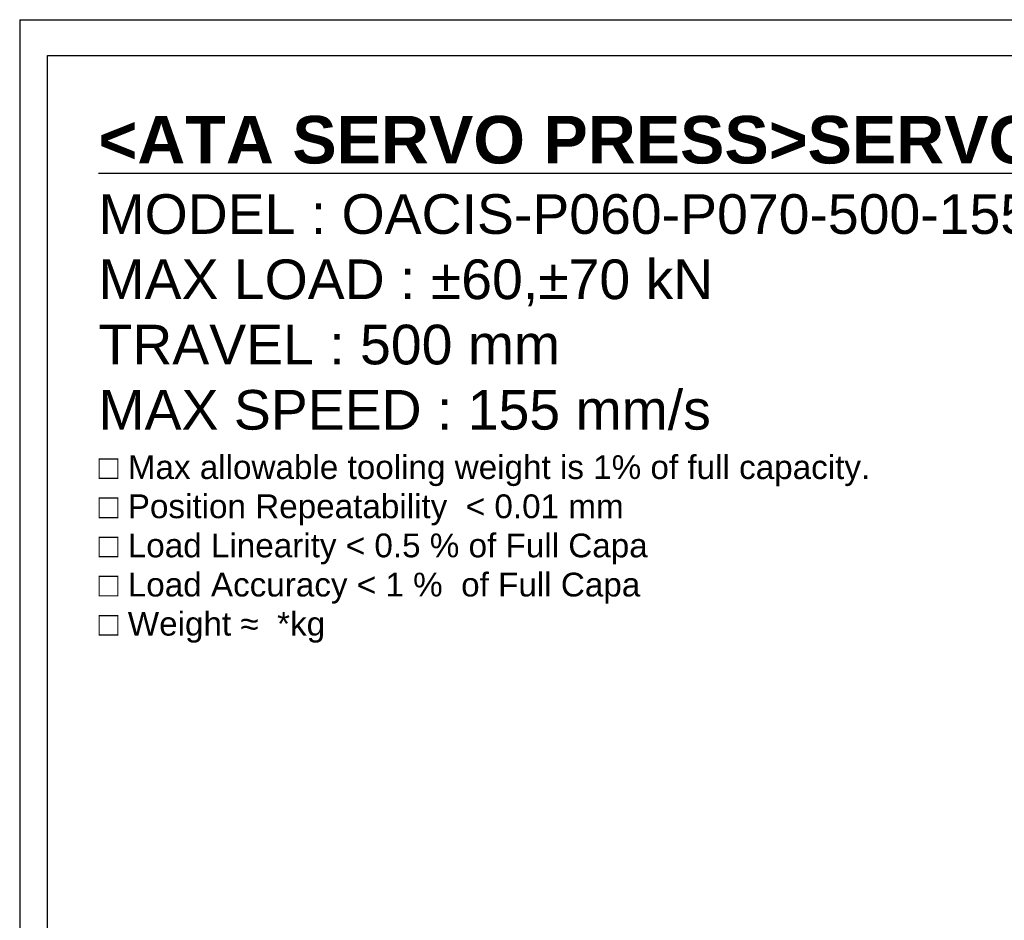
# Model space of a CAD drawing. Extents: x 0 to 2359, y -14 to 1663.
# Tile 3 of 37: x 0 to 695, y 1027 to 1663. Entities that reach past the tile are written whole.
import ezdxf

# ---------------------------------------------------------------- set-up
doc = ezdxf.new("R2010")
doc.units = 0
doc.header["$LTSCALE"] = 25.4
doc.layers.get('0').update_dxf_attribs({"linetype": 'CONTINUOUS'})
doc.layers.add('ATA-TEXT', color=7, linetype='CONTINUOUS', lineweight=25)
doc.styles.add('주 문자 (ISO)', font='arial.ttf')

# ---------------------------------------------------------------- blocks, each defined once
blk = doc.blocks.new('ata-Border-A1-002')
at = {"color": 253, "ltscale": 0.5}
for q in [(841, 594), (0, 0)]:
    blk.add_line((0, 594), q, dxfattribs=at)
blk.add_line((7, 585), (834, 585))
at = {"ltscale": 0.5}
blk.add_line((7, 9), (7, 585), dxfattribs=at)

msp = doc.modelspace()

# ---------------------------------------------------------------- block references
at = {"xscale": 2.8, "yscale": 2.8, "zscale": 2.8}
msp.add_blockref('ata-Border-A1-002', (0, 0), dxfattribs=at)

# ---------------------------------------------------------------- texts
at = {"layer": 'ATA-TEXT', "color": 7, "insert": (55.6401678, 1595.2346615), "char_height": 9.8, "width": 1158.900561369, "attachment_point": 1, "line_spacing_factor": 0.987388, "style": '주 문자 (ISO)'}
msp.add_mtext('{\\fArial|b1|i0|c129|p34;\\H3.42860x;\\L<ATA SERVO PRESS>SERVO PRESS>}\\P{\\fArial|b0|i0|c129|p34;\\H2.85705x;MODEL : OACIS-P060-P070-}{\\fArial|b0|i0|c0|p34;\\H2.85705x;5}{\\fArial|b0|i0|c129|p34;\\H2.85705x;00-}{\\fArial|b0|i0|c0|p34;\\H2.85705x;155}{\\fArial|b0|i0|c129|p34;\\H2.85705x;-A}{\\fArial|b0|i0|c0|p34;\\H2.85705x;6V400 }\\P{\\fArial|b0|i0|c129|p34;\\H2.85705x;MAX LOAD : ±60,±70 kN}\\P{\\fArial|b0|i0|c129|p34;\\H2.85705x;TRAVEL : }{\\fArial|b0|i0|c0|p34;\\H2.85705x;5}{\\fArial|b0|i0|c129|p34;\\H2.85705x;00 mm}\\P{\\fArial|b0|i0|c129|p34;\\H2.85705x;MAX SPEED : }{\\fArial|b0|i0|c0|p34;\\H2.85705x;155}{\\fArial|b0|i0|c129|p34;\\H2.85705x; mm/s}\\P{\\fArial|b0|i0|c129|p34;\\H1.71423x;□ Max allowable tooling weight is 1% of full capacity.}\\P{\\fArial|b0|i0|c129|p34;\\H1.71423x;□ Position Repeatability  }{\\fArial|b0|i0|c129|p34;\\H1.71423x;<}{\\fArial|b0|i0|c129|p34;\\H1.71423x; 0.01 mm}\\P{\\fArial|b0|i0|c129|p34;\\H1.71423x;□ Load Linearity }{\\fArial|b0|i0|c129|p34;\\H1.71423x;<}{\\fArial|b0|i0|c129|p34;\\H1.71423x; 0.5 % of Full Capa}\\P{\\fArial|b0|i0|c129|p34;\\H1.71423x;□ Load Accuracy }{\\fArial|b0|i0|c129|p34;\\H1.71423x;<}{\\fArial|b0|i0|c129|p34;\\H1.71423x; 1 %  of Full Capa}\\P{\\fArial|b0|i0|c129|p34;\\H1.71423x;□ Weight }{\\fArial|b0|i0|c0|p34;\\H1.71423x;≈}{\\fArial|b0|i0|c129|p34;\\H1.71423x; }{\\fArial|b0|i0|c0|p34;\\H1.71423x; *}{\\fArial|b0|i0|c129|p34;\\H1.71423x;kg}', dxfattribs=at)

doc.saveas('drawing.dxf')
